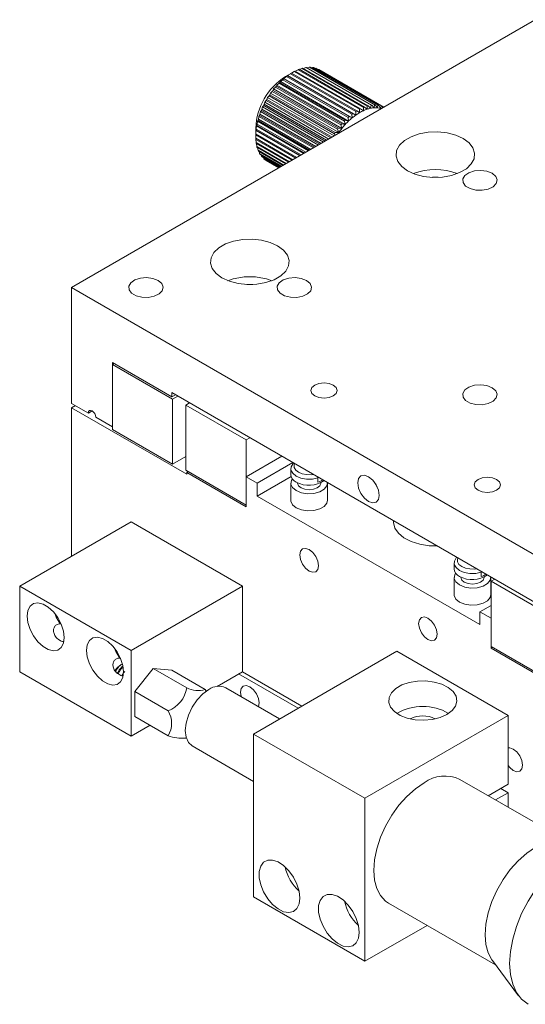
# Model space of a CAD drawing. Header units: millimetres. Extents: x 14895 to 15336, y 302 to 927.
# Tile 1 of 11: x 15055 to 15103, y 419 to 513. Entities that reach past the tile are written whole.
import ezdxf

# ---------------------------------------------------------------- set-up
doc = ezdxf.new("R2010")
doc.units = ezdxf.units.MM
doc.header["$LTSCALE"] = 0.3
doc.layers.add('标注', color=1, linetype='Continuous', lineweight=18)

# ---------------------------------------------------------------- blocks, each defined once
blk = doc.blocks.new('DA')
at = {"color": 7, "linetype": 'Continuous', "lineweight": 15}
for p, q in [((1690.348, 598.094), (1746.917, 630.751)), ((1711.278, 618.505), (1711.559, 618.663)), ((1711.559, 618.663), (1717.781, 615.071)), ((1711.651, 618.711), (1717.874, 615.119)), ((1711.664, 618.704), (1711.927, 618.837)), ((1711.927, 618.837), (1718.15, 615.245)), ((1712.019, 618.873), (1718.241, 615.281)), ((1712.049, 618.855), (1712.29, 618.963)), ((1712.29, 618.963), (1718.513, 615.371)), ((1712.38, 618.987), (1718.602, 615.395)), ((1712.43, 618.958), (1712.643, 619.04)), ((1712.643, 619.04), (1718.866, 615.448)), ((1712.73, 619.052), (1718.953, 615.46)), ((1712.803, 619.01), (1712.984, 619.068)), ((1712.984, 619.068), (1719.206, 615.476)), ((1713.066, 619.067), (1719.289, 615.475)), ((1713.167, 619.009), (1713.306, 619.046)), ((1713.306, 619.046), (1719.529, 615.453)), ((1713.384, 619.032), (1719.607, 615.44)), ((1713.517, 618.956), (1713.609, 618.973)), ((1713.609, 618.973), (1719.831, 615.381)), ((1713.681, 618.948), (1719.903, 615.355)), ((1713.853, 618.848), (1713.887, 618.852)), ((1713.887, 618.852), (1720.096, 615.268)), ((1720.097, 615.268), (1713.92, 618.834)), ((1710.196, 617.628), (1710.23, 617.707)), ((1710.23, 617.707), (1710.46, 617.879)), ((1710.23, 617.707), (1716.735, 613.952)), ((1710.46, 617.879), (1716.683, 614.287)), ((1710.55, 617.958), (1710.573, 618.012)), ((1710.55, 617.958), (1716.772, 614.366)), ((1710.573, 618.012), (1710.821, 618.182)), ((1710.573, 618.012), (1717.078, 614.256)), ((1711.278, 618.505), (1710.712, 618.178)), ((1710.821, 618.182), (1717.044, 614.589)), ((1710.913, 618.251), (1710.924, 618.278)), ((1710.913, 618.251), (1717.135, 614.659)), ((1710.924, 618.278), (1711.189, 618.444)), ((1710.924, 618.278), (1717.429, 614.523)), ((1711.189, 618.444), (1717.411, 614.852)), ((1711.281, 618.503), (1711.278, 618.505)), ((1711.281, 618.503), (1717.504, 614.911)), ((1709.283, 616.604), (1709.456, 616.764)), ((1709.456, 616.764), (1715.678, 613.172)), ((1709.533, 616.867), (1709.581, 617)), ((1709.533, 616.867), (1715.756, 613.275)), ((1709.581, 617), (1709.774, 617.166)), ((1709.581, 617), (1716.087, 613.244)), ((1709.774, 617.166), (1715.996, 613.574)), ((1709.856, 617.263), (1709.898, 617.369)), ((1709.856, 617.263), (1716.079, 613.67)), ((1709.898, 617.369), (1710.11, 617.539)), ((1709.898, 617.369), (1716.403, 613.613)), ((1710.11, 617.539), (1716.332, 613.947)), ((1710.196, 617.628), (1716.419, 614.035)), ((1708.756, 615.752), (1708.887, 615.89)), ((1708.887, 615.89), (1715.031, 612.344)), ((1708.953, 616.004), (1709.007, 616.187)), ((1708.953, 616.004), (1715.162, 612.419)), ((1709.007, 616.187), (1709.159, 616.337)), ((1709.007, 616.187), (1715.348, 612.527)), ((1709.159, 616.337), (1715.382, 612.745)), ((1709.231, 616.446), (1709.283, 616.604)), ((1709.231, 616.446), (1715.454, 612.854)), ((1709.283, 616.604), (1715.789, 612.849)), ((1708.339, 614.848), (1708.43, 614.956)), ((1708.43, 614.956), (1713.993, 611.744)), ((1708.48, 615.075), (1708.533, 615.304)), ((1708.48, 615.075), (1714.121, 611.818)), ((1708.533, 615.304), (1708.643, 615.428)), ((1708.533, 615.304), (1714.346, 611.948)), ((1708.643, 615.428), (1714.509, 612.042)), ((1708.702, 615.545), (1708.756, 615.752)), ((1708.702, 615.545), (1714.639, 612.117)), ((1708.756, 615.752), (1714.845, 612.236)), ((1717.784, 614.749), (1717.504, 614.911)), ((1717.781, 615.071), (1717.784, 614.749)), ((1718.139, 614.933), (1717.874, 615.119)), ((1718.15, 615.245), (1718.139, 614.933)), ((1718.49, 615.071), (1718.241, 615.281)), ((1718.513, 615.371), (1718.49, 615.071)), ((1718.833, 615.163), (1718.602, 615.395)), ((1718.866, 615.448), (1718.833, 615.163)), ((1719.164, 615.207), (1718.953, 615.46)), ((1719.206, 615.476), (1719.164, 615.207)), ((1719.481, 615.204), (1719.289, 615.475)), ((1719.529, 615.453), (1719.481, 615.204)), ((1719.779, 615.152), (1719.607, 615.44)), ((1719.831, 615.381), (1719.779, 615.152)), ((1719.981, 615.201), (1719.903, 615.355)), ((1708.017, 613.648), (1708.05, 613.933)), ((1708.05, 613.933), (1708.103, 614.002)), ((1708.05, 613.933), (1712.917, 611.123)), ((1708.103, 614.002), (1713.003, 611.173)), ((1708.136, 614.121), (1708.178, 614.389)), ((1708.136, 614.121), (1713.123, 611.242)), ((1708.178, 614.389), (1708.249, 614.479)), ((1708.178, 614.389), (1713.376, 611.388)), ((1708.249, 614.479), (1713.489, 611.454)), ((1708.291, 614.598), (1708.339, 614.848)), ((1708.291, 614.598), (1713.614, 611.526)), ((1708.339, 614.848), (1713.854, 611.664)), ((1716.332, 613.947), (1716.403, 613.613)), ((1716.735, 613.952), (1716.419, 614.035)), ((1716.683, 614.287), (1716.735, 613.952)), ((1717.078, 614.256), (1716.772, 614.366)), ((1717.044, 614.589), (1717.078, 614.256)), ((1717.429, 614.523), (1717.135, 614.659)), ((1717.411, 614.852), (1717.429, 614.523)), ((1707.884, 613.279), (1707.884, 612.626)), ((1707.892, 612.734), (1707.903, 613.046)), ((1707.903, 613.046), (1707.921, 613.069)), ((1707.903, 613.046), (1712.076, 610.637)), ((1707.921, 613.069), (1712.105, 610.654)), ((1707.935, 613.184), (1707.959, 613.484)), ((1707.935, 613.184), (1712.211, 610.716)), ((1707.959, 613.484), (1707.993, 613.53)), ((1707.959, 613.484), (1712.482, 610.872)), ((1707.993, 613.53), (1712.54, 610.905)), ((1708.017, 613.648), (1712.653, 610.971)), ((1715.678, 613.172), (1715.789, 612.849)), ((1716.087, 613.244), (1715.756, 613.275)), ((1715.996, 613.574), (1716.087, 613.244)), ((1716.403, 613.613), (1716.079, 613.67)), ((1707.884, 612.626), (1711.702, 610.422)), ((1707.884, 612.626), (1707.887, 612.624)), ((1707.887, 612.304), (1707.884, 612.626)), ((1707.887, 612.624), (1711.702, 610.422)), ((1707.887, 612.304), (1711.425, 610.262)), ((1707.892, 612.734), (1711.8, 610.478)), ((1707.892, 612.2), (1711.337, 610.211)), ((1707.921, 611.898), (1707.905, 612.192)), ((1715.382, 612.745), (1715.449, 612.585)), ((1715.789, 612.849), (1715.454, 612.854)), ((1707.921, 611.898), (1711.09, 610.069)), ((1707.935, 611.801), (1711.013, 610.024)), ((1707.993, 611.521), (1707.966, 611.783)), ((1707.993, 611.521), (1710.799, 609.901)), ((1708.017, 611.431), (1710.734, 609.863)), ((1708.103, 611.176), (1708.067, 611.402)), ((1708.103, 611.176), (1710.555, 609.76)), ((1708.136, 611.095), (1710.502, 609.729)), ((1708.249, 610.867), (1708.209, 611.053)), ((1708.249, 610.867), (1710.361, 609.648)), ((1708.291, 610.796), (1710.321, 609.625)), ((1708.43, 610.599), (1708.391, 610.738)), ((1708.43, 610.599), (1710.219, 609.566)), ((1708.48, 610.538), (1710.192, 609.55)), ((1708.643, 610.373), (1708.613, 610.462)), ((1708.643, 610.373), (1710.131, 609.515)), ((1708.702, 610.324), (1710.117, 609.507)), ((1708.887, 610.193), (1708.874, 610.224)), ((1708.887, 610.193), (1710.096, 609.495)), ((1708.92, 610.173), (1710.096, 609.495)), ((1690.348, 587.071), (1690.348, 598.094)), ((1690.348, 598.094), (1746.917, 565.438)), ((1694.237, 590.95), (1699.894, 587.684)), ((1694.237, 584.826), (1694.237, 590.95)), ((1694.237, 590.787), (1694.379, 590.868)), ((1699.965, 587.48), (1694.237, 590.787)), ((1694.237, 590.787), (1694.237, 584.581)), ((1699.894, 588.093), (1737.371, 566.458)), ((1699.894, 587.684), (1699.894, 588.093)), ((1699.894, 587.684), (1700.248, 587.889)), ((1699.965, 587.48), (1700.46, 587.766)), ((1691.939, 586.153), (1690.348, 587.071)), ((1690.702, 586.867), (1690.348, 586.663)), ((1699.965, 581.275), (1699.965, 587.48)), ((1701.238, 586.909), (1701.591, 587.113)), ((1706.965, 583.602), (1701.238, 586.909)), ((1701.238, 586.909), (1701.238, 580.703)), ((1690.348, 586.663), (1690.348, 572.538)), ((1690.348, 586.663), (1701.308, 580.336)), ((1691.939, 586.153), (1692.293, 586.357)), ((1694.237, 584.826), (1692.646, 585.745)), ((1694.237, 584.581), (1699.965, 581.275)), ((1706.965, 583.602), (1707.319, 583.807)), ((1706.965, 577.397), (1706.965, 583.602)), ((1699.965, 581.275), (1701.238, 582.009)), ((1710.36, 582.051), (1706.965, 580.091)), ((1711.42, 581.439), (1708.026, 579.479)), ((1711.436, 581.348), (1711.511, 581.386)), ((1701.238, 580.703), (1706.965, 577.397)), ((1701.45, 580.581), (1701.308, 580.499)), ((1701.308, 580.336), (1701.308, 580.499)), ((1701.308, 580.499), (1706.965, 577.233)), ((1711.226, 580.867), (1711.226, 580.296)), ((1706.965, 577.233), (1706.965, 580.091)), ((1706.965, 580.091), (1708.026, 579.479)), ((1711.253, 580.117), (1708.026, 578.254)), ((1708.026, 579.479), (1708.026, 578.254)), ((1711.226, 579.479), (1711.226, 577.846)), ((1711.876, 579.51), (1711.876, 579.479)), ((1713.733, 580.104), (1713.808, 579.979)), ((1713.808, 579.57), (1713.808, 579.979)), ((1714.076, 579.479), (1714.076, 579.51)), ((1714.726, 577.846), (1714.726, 579.479)), ((1708.026, 578.254), (1729.239, 566.008)), ((1696.005, 575.804), (1685.398, 569.681)), ((1696.005, 575.804), (1706.612, 569.681)), ((1726.782, 571.887), (1726.782, 571.315)), ((1726.992, 572.367), (1727.067, 572.406)), ((1729.289, 571.123), (1729.364, 570.998)), ((1729.364, 570.59), (1729.364, 570.998)), ((1726.782, 570.499), (1726.782, 568.866)), ((1727.432, 570.529), (1727.432, 570.499)), ((1729.632, 570.499), (1729.632, 570.529)), ((1730.282, 568.866), (1730.282, 570.499)), ((1730.3, 570.132), (1730.653, 570.336)), ((1736.027, 566.825), (1730.3, 570.132)), ((1730.3, 570.132), (1730.3, 563.926)), ((1685.398, 569.681), (1696.005, 563.557)), ((1685.398, 569.681), (1685.398, 561.515)), ((1706.612, 569.681), (1696.005, 563.557)), ((1706.612, 561.515), (1706.612, 569.681)), ((1730.3, 567.845), (1729.239, 567.233)), ((1729.239, 566.008), (1729.239, 567.233)), ((1729.239, 567.233), (1730.3, 566.621)), ((1730.3, 566.621), (1730.3, 563.763)), ((1689.27, 566.094), (1689.363, 566.04)), ((1696.005, 563.557), (1696.005, 555.392)), ((1721.319, 563.476), (1707.672, 555.598)), ((1731.926, 557.353), (1721.319, 563.476)), ((1730.3, 563.926), (1736.027, 560.62)), ((1730.441, 563.844), (1730.3, 563.763)), ((1730.3, 563.763), (1735.956, 560.497)), ((1694.927, 562.829), (1695.02, 562.775)), ((1685.398, 561.515), (1696.005, 555.392)), ((1695.165, 562.255), (1694.944, 562.128)), ((1698.126, 561.832), (1696.358, 559.633)), ((1698.126, 561.832), (1701.308, 559.995)), ((1699.894, 561.674), (1698.126, 561.832)), ((1699.894, 561.674), (1703.076, 559.837)), ((1704.219, 560.134), (1706.612, 561.515)), ((1706.611, 561.515), (1712.267, 558.25)), ((1706.258, 561.311), (1711.913, 558.046)), ((1696.358, 559.633), (1699.54, 557.796)), ((1696.358, 559.633), (1696.358, 557.275)), ((1703.076, 559.837), (1703.151, 559.662)), ((1710.164, 557.036), (1705.029, 560.001)), ((1696.358, 557.275), (1699.54, 555.439)), ((1731.926, 557.353), (1718.279, 549.475)), ((1731.926, 550.821), (1731.926, 557.353)), ((1696.005, 555.392), (1697.813, 556.436)), ((1718.279, 549.475), (1707.672, 555.598)), ((1707.672, 555.598), (1707.672, 540.084)), ((1701.83, 554.458), (1707.672, 551.085)), ((1737.527, 545.397), (1727.335, 551.281)), ((1731.926, 550.821), (1730.029, 549.726)), ((1731.219, 550.412), (1731.926, 550.004)), ((1718.279, 549.475), (1718.279, 533.96)), ((1730.736, 549.317), (1731.926, 550.004)), ((1731.926, 548.631), (1731.926, 550.004)), ((1718.279, 533.96), (1707.672, 540.084)), ((1720.536, 539.502), (1730.728, 533.619)), ((1718.279, 533.96), (1724.207, 537.383)), ((1730.425, 534.024), (1732.931, 530.672))]:
    blk.add_line(p, q, dxfattribs=at)
at = {"color": 7, "linetype": 'Continuous', "lineweight": 15, "flags": 128}
for points in [[(1727.648, 612.28), (1726.936, 612.601), (1726.112, 612.816), (1725.223, 612.91), (1724.32, 612.878), (1723.457, 612.723), (1722.684, 612.453), (1722.044, 612.084), (1721.577, 611.637), (1721.308, 611.139), (1721.253, 610.618), (1721.416, 610.105), (1721.787, 609.629), (1722.345, 609.218), (1723.056, 608.896), (1723.881, 608.682), (1724.77, 608.588), (1725.672, 608.619), (1726.535, 608.775), (1727.309, 609.045), (1727.948, 609.414), (1728.416, 609.86), (1728.685, 610.359), (1728.739, 610.88), (1728.577, 611.393), (1728.206, 611.869), (1727.648, 612.28)], [(1730.406, 608.973), (1729.905, 609.171), (1729.315, 609.251), (1728.715, 609.203), (1728.185, 609.032), (1727.797, 608.763), (1727.605, 608.431), (1727.633, 608.082), (1727.878, 607.761), (1728.306, 607.514), (1728.861, 607.372), (1729.467, 607.356), (1730.042, 607.467), (1730.508, 607.691), (1730.803, 607.997), (1730.887, 608.344), (1730.748, 608.684), (1730.406, 608.973)], [(1725.278, 608.59), (1724.818, 608.596), (1724.715, 608.59)], [(1709.97, 602.074), (1709.259, 602.396), (1708.434, 602.611), (1707.545, 602.705), (1706.643, 602.673), (1705.78, 602.518), (1705.006, 602.248), (1704.367, 601.879), (1703.899, 601.432), (1703.63, 600.934), (1703.575, 600.413), (1703.738, 599.9), (1704.109, 599.424), (1704.667, 599.013), (1705.379, 598.691), (1706.203, 598.477), (1707.092, 598.383), (1707.995, 598.414), (1708.858, 598.57), (1709.631, 598.84), (1710.271, 599.209), (1710.738, 599.655), (1711.007, 600.153), (1711.062, 600.674), (1710.899, 601.188), (1710.528, 601.664), (1709.97, 602.074)], [(1698.586, 598.768), (1698.086, 598.966), (1697.495, 599.046), (1696.895, 598.998), (1696.365, 598.827), (1695.978, 598.558), (1695.785, 598.226), (1695.813, 597.876), (1696.058, 597.556), (1696.487, 597.309), (1697.041, 597.167), (1697.647, 597.151), (1698.222, 597.262), (1698.689, 597.486), (1698.984, 597.792), (1699.067, 598.138), (1698.929, 598.479), (1698.586, 598.768)], [(1712.728, 598.768), (1712.228, 598.966), (1711.637, 599.046), (1711.037, 598.998), (1710.507, 598.827), (1710.12, 598.558), (1709.927, 598.226), (1709.955, 597.876), (1710.2, 597.556), (1710.629, 597.309), (1711.184, 597.167), (1711.789, 597.151), (1712.364, 597.262), (1712.831, 597.486), (1713.126, 597.792), (1713.21, 598.138), (1713.071, 598.479), (1712.728, 598.768)], [(1707.6, 598.385), (1707.14, 598.39), (1707.037, 598.385)], [(1715.274, 588.808), (1714.868, 588.964), (1714.39, 589.019), (1713.911, 588.964), (1713.506, 588.808), (1713.235, 588.574), (1713.14, 588.298), (1713.235, 588.021), (1713.506, 587.787), (1713.911, 587.631), (1714.39, 587.576), (1714.868, 587.631), (1715.274, 587.787), (1715.545, 588.021), (1715.64, 588.298), (1715.545, 588.574), (1715.274, 588.808)], [(1730.406, 588.563), (1729.905, 588.761), (1729.315, 588.841), (1728.715, 588.793), (1728.185, 588.622), (1727.797, 588.353), (1727.605, 588.021), (1727.633, 587.671), (1727.878, 587.351), (1728.306, 587.104), (1728.861, 586.962), (1729.467, 586.946), (1730.042, 587.057), (1730.508, 587.281), (1730.803, 587.587), (1730.887, 587.933), (1730.748, 588.274), (1730.406, 588.563)], [(1691.939, 586.153), (1691.966, 586.293), (1692.043, 586.382), (1692.157, 586.404), (1692.293, 586.357), (1692.428, 586.248), (1692.543, 586.093), (1692.619, 585.916), (1692.646, 585.745)], [(1713.808, 579.979), (1713.281, 579.872), (1712.723, 579.868), (1712.191, 579.964), (1711.738, 580.153), (1711.411, 580.414), (1711.244, 580.721), (1711.252, 581.043), (1711.436, 581.348)], [(1711.583, 581.345), (1711.537, 581.22), (1711.548, 580.966), (1711.69, 580.725), (1711.95, 580.52), (1712.305, 580.37), (1712.722, 580.288), (1713.162, 580.282), (1713.379, 580.308)], [(1717.607, 579.5), (1717.685, 579.908), (1717.907, 580.164), (1718.24, 580.229), (1718.632, 580.092), (1719.025, 579.776), (1719.357, 579.327), (1719.58, 578.815), (1719.658, 578.317), (1719.58, 577.908), (1719.357, 577.653), (1719.025, 577.588), (1718.632, 577.724), (1718.24, 578.041), (1717.907, 578.49), (1717.685, 579.002), (1717.607, 579.5)], [(1714.723, 579.532), (1714.666, 579.218), (1714.409, 578.9), (1713.979, 578.652), (1713.428, 578.503), (1712.823, 578.473), (1712.236, 578.563), (1711.738, 578.765), (1711.389, 579.052), (1711.232, 579.391), (1711.285, 579.741), (1711.375, 579.887)], [(1711.876, 579.479), (1711.959, 579.236), (1712.198, 579.03), (1712.555, 578.892), (1712.976, 578.844), (1713.396, 578.892), (1713.753, 579.03), (1713.992, 579.236), (1714.076, 579.479)], [(1719.5, 579.039), (1719.322, 579.306), (1719.179, 579.594)], [(1730.83, 579.827), (1730.424, 579.984), (1729.946, 580.039), (1729.468, 579.984), (1729.062, 579.827), (1728.791, 579.593), (1728.696, 579.317), (1728.791, 579.041), (1729.062, 578.807), (1729.468, 578.65), (1729.946, 578.595), (1730.424, 578.65), (1730.83, 578.807), (1731.101, 579.041), (1731.196, 579.317), (1731.101, 579.593), (1730.83, 579.827)], [(1714.726, 577.846), (1714.666, 577.585), (1714.409, 577.267), (1713.979, 577.018), (1713.428, 576.87), (1712.823, 576.84), (1712.236, 576.93), (1711.738, 577.132), (1711.389, 577.419), (1711.232, 577.758), (1711.226, 577.846)], [(1721, 575.908), (1720.998, 575.738), (1721.133, 575.207), (1721.476, 574.709), (1722.008, 574.27), (1722.702, 573.913), (1723.519, 573.659), (1724.417, 573.52), (1725.175, 573.498)], [(1713.859, 571.62), (1713.792, 572.05), (1713.601, 572.492), (1713.314, 572.878), (1712.976, 573.151), (1712.637, 573.269), (1712.351, 573.213), (1712.159, 572.993), (1712.092, 572.641), (1712.159, 572.211), (1712.351, 571.77), (1712.637, 571.383), (1712.976, 571.11), (1713.314, 570.992), (1713.601, 571.048), (1713.792, 571.269), (1713.859, 571.62)], [(1729.364, 570.998), (1728.837, 570.892), (1728.279, 570.887), (1727.747, 570.984), (1727.294, 571.172), (1726.968, 571.434), (1726.8, 571.741), (1726.809, 572.063), (1726.992, 572.367)], [(1727.139, 572.365), (1727.094, 572.239), (1727.104, 571.985), (1727.246, 571.745), (1727.507, 571.54), (1727.861, 571.389), (1728.278, 571.308), (1728.718, 571.302), (1728.935, 571.328)], [(1730.279, 570.552), (1730.222, 570.237), (1729.965, 569.919), (1729.536, 569.671), (1728.985, 569.523), (1728.379, 569.492), (1727.792, 569.583), (1727.294, 569.784), (1726.946, 570.072), (1726.789, 570.411), (1726.841, 570.76), (1726.931, 570.907)], [(1727.432, 570.499), (1727.516, 570.256), (1727.754, 570.05), (1728.111, 569.912), (1728.532, 569.864), (1728.953, 569.912), (1729.31, 570.05), (1729.548, 570.256), (1729.632, 570.499)], [(1689.641, 564.782), (1689.569, 565.398), (1689.36, 566.047), (1689.031, 566.677), (1688.608, 567.235), (1688.125, 567.678), (1687.622, 567.968), (1687.139, 568.083), (1686.716, 568.013), (1686.386, 567.764), (1686.177, 567.356), (1686.105, 566.823), (1686.177, 566.206), (1686.386, 565.557), (1686.716, 564.928), (1687.139, 564.369), (1687.622, 563.927), (1688.125, 563.636), (1688.608, 563.521), (1689.031, 563.591), (1689.36, 563.84), (1689.569, 564.248), (1689.641, 564.782)], [(1730.282, 568.866), (1730.222, 568.604), (1729.965, 568.286), (1729.536, 568.038), (1728.985, 567.89), (1728.379, 567.859), (1727.792, 567.95), (1727.294, 568.151), (1726.946, 568.439), (1726.789, 568.777), (1726.782, 568.866)], [(1688.732, 567.09), (1688.888, 566.731), (1689.27, 566.094)], [(1725.173, 565.089), (1725.106, 565.519), (1724.914, 565.96), (1724.627, 566.347), (1724.289, 566.62), (1723.951, 566.738), (1723.664, 566.682), (1723.473, 566.461), (1723.405, 566.11), (1723.473, 565.68), (1723.664, 565.238), (1723.951, 564.852), (1724.289, 564.579), (1724.627, 564.461), (1724.914, 564.517), (1725.106, 564.737), (1725.173, 565.089)], [(1695.298, 561.516), (1695.226, 562.132), (1695.017, 562.782), (1694.688, 563.411), (1694.264, 563.969), (1693.782, 564.412), (1693.278, 564.702), (1692.796, 564.817), (1692.372, 564.748), (1692.043, 564.499), (1691.834, 564.091), (1691.762, 563.557), (1691.834, 562.941), (1692.043, 562.291), (1692.372, 561.662), (1692.796, 561.104), (1693.278, 560.661), (1693.782, 560.371), (1694.264, 560.256), (1694.688, 560.326), (1695.017, 560.574), (1695.226, 560.982), (1695.298, 561.516)], [(1694.389, 563.825), (1694.544, 563.465), (1694.927, 562.829)], [(1694.462, 561.631), (1694.674, 561.91), (1694.944, 562.128)], [(1726.092, 557.455), (1726.592, 557.827), (1726.915, 558.258), (1727.043, 558.723), (1726.966, 559.191), (1726.69, 559.634), (1726.232, 560.023), (1725.621, 560.334), (1724.895, 560.547), (1724.1, 560.65), (1723.286, 560.635), (1722.504, 560.504), (1721.802, 560.264), (1721.226, 559.932), (1720.812, 559.527), (1720.584, 559.075), (1720.559, 558.605), (1720.736, 558.146), (1721.106, 557.727), (1721.645, 557.374), (1722.319, 557.11), (1723.085, 556.951), (1723.896, 556.907), (1724.701, 556.98), (1725.449, 557.167), (1726.092, 557.455)], [(1701.83, 554.458), (1701.83, 554.458), (1701.47, 554.792), (1701.244, 555.291), (1701.167, 555.923), (1701.244, 556.644), (1701.47, 557.405), (1701.83, 558.153), (1702.298, 558.839), (1702.844, 559.415), (1703.43, 559.842)], [(1708.137, 558.207), (1708.203, 558.555), (1708.135, 558.985), (1707.944, 559.426), (1707.657, 559.813), (1707.319, 560.086), (1706.98, 560.204), (1706.694, 560.148), (1706.502, 559.927), (1706.435, 559.576), (1706.5, 559.152)], [(1733.305, 552.638), (1733.238, 553.067), (1733.046, 553.509), (1732.759, 553.896), (1732.421, 554.169), (1732.083, 554.286), (1731.926, 554.279)], [(1731.926, 552.588), (1732.083, 552.4), (1732.421, 552.127), (1732.759, 552.01), (1733.046, 552.065), (1733.238, 552.286), (1733.305, 552.638)], [(1720.536, 539.502), (1720.252, 539.696), (1719.772, 540.211), (1719.417, 540.884), (1719.2, 541.694), (1719.127, 542.616), (1719.2, 543.622), (1719.417, 544.682), (1719.772, 545.764), (1720.252, 546.834), (1720.845, 547.861), (1721.531, 548.812), (1722.291, 549.66), (1723.101, 550.378), (1723.936, 550.944)], [(1730.425, 534.024), (1730.378, 534.088), (1730.024, 534.761), (1729.807, 535.571), (1729.734, 536.493), (1729.807, 537.499), (1730.024, 538.559), (1730.378, 539.641), (1730.859, 540.711), (1731.452, 541.738), (1732.138, 542.689), (1732.898, 543.537), (1733.707, 544.255), (1734.542, 544.821)], [(1733.828, 529.866), (1733.828, 529.866), (1733.215, 530.341), (1732.722, 530.985), (1732.362, 531.783), (1732.141, 532.715), (1732.067, 533.758), (1732.141, 534.886), (1732.362, 536.072), (1732.722, 537.287), (1733.215, 538.5), (1733.828, 539.682), (1734.545, 540.803), (1735.349, 541.836), (1736.22, 542.756), (1737.138, 543.54), (1738.078, 544.168)], [(1712.092, 539.982), (1712.02, 540.629), (1711.809, 541.312), (1711.474, 541.979), (1711.042, 542.582), (1710.543, 543.075), (1710.014, 543.421), (1709.496, 543.596), (1709.026, 543.586), (1708.639, 543.392), (1708.364, 543.029), (1708.221, 542.522), (1708.221, 541.911), (1708.364, 541.239), (1708.639, 540.558), (1709.026, 539.917), (1709.496, 539.365), (1710.014, 538.941), (1710.543, 538.678), (1711.042, 538.594), (1711.474, 538.697), (1711.809, 538.979), (1712.02, 539.418), (1712.092, 539.982)], [(1717.748, 536.716), (1717.676, 537.364), (1717.465, 538.046), (1717.131, 538.714), (1716.699, 539.316), (1716.2, 539.809), (1715.671, 540.156), (1715.153, 540.331), (1714.683, 540.321), (1714.296, 540.127), (1714.02, 539.763), (1713.878, 539.257), (1713.878, 538.645), (1714.02, 537.974), (1714.296, 537.292), (1714.683, 536.652), (1715.153, 536.099), (1715.671, 535.675), (1716.2, 535.412), (1716.699, 535.329), (1717.131, 535.432), (1717.465, 535.713), (1717.676, 536.152), (1717.748, 536.716)]]:
    blk.add_lwpolyline(points, dxfattribs=at)
at = {"color": 7, "linetype": 'Continuous', "lineweight": 15}
for centre, radius, start, end in [((1713.603, 614.82), 4.354, 116.64103, 118.01336), ((1713.325, 615.427), 3.685, 110.75843, 112.28979), ((1713.126, 616.023), 3.056, 104.12563, 105.86478), ((1713.026, 616.516), 2.553, 96.65347, 98.61458), ((1713.001, 616.909), 2.159, 88.26785, 90.46159), ((1713.025, 617.184), 1.883, 79.00573, 81.40855), ((1713.063, 617.336), 1.726, 69.04, 71.58162), ((1713.088, 617.392), 1.664, 58.69073, 61.29852), ((1713.984, 613.023), 6.105, 122.4062, 177.59915), ((1714.864, 613.002), 6.571, 131.04195, 132.08617), ((1714.426, 613.535), 5.881, 126.68077, 127.80207), ((1713.974, 614.18), 5.093, 121.9132, 123.14924), ((1716.12, 611.824), 8.296, 142.55653, 143.44949), ((1715.748, 612.125), 7.817, 138.90934, 139.83982), ((1715.339, 612.502), 7.261, 135.09407, 136.07054), ((1716.39, 611.635), 8.625, 149.56427, 150.43573), ((1716.354, 611.658), 8.583, 146.09155, 146.96414), ((1716.038, 611.796), 8.239, 156.54645, 157.44559), ((1716.35, 611.654), 8.581, 153.03708, 153.90982), ((1720.196, 610.587), 5.093, 121.9132, 123.14924), ((1719.826, 611.227), 4.354, 116.64103, 118.01336), ((1719.875, 611.137), 4.173, 114.586, 120.07065), ((1719.603, 611.734), 3.517, 108.45024, 114.5975), ((1719.547, 611.835), 3.685, 110.75843, 112.28979), ((1719.42, 612.283), 2.939, 101.53043, 108.46078), ((1719.348, 612.431), 3.056, 104.12563, 105.86478), ((1719.324, 612.756), 2.457, 93.72821, 101.53843), ((1719.248, 612.924), 2.553, 96.65347, 98.61458), ((1719.3, 613.131), 2.081, 85.00185, 93.72716), ((1719.223, 613.317), 2.159, 88.26785, 90.46159), ((1719.322, 613.397), 1.814, 75.4255, 84.98607), ((1719.248, 613.592), 1.883, 79.00573, 81.40855), ((1719.345, 613.496), 1.713, 72.59825, 75.32952), ((1719.286, 613.743), 1.726, 69.04, 71.58162), ((1715.114, 612.111), 7.261, 163.92762, 164.90408), ((1715.692, 611.928), 7.868, 160.16284, 161.08727), ((1721.561, 608.91), 7.261, 135.09407, 136.07054), ((1721.545, 608.907), 6.971, 133.63484, 137.53076), ((1721.087, 609.41), 6.571, 131.04195, 132.08617), ((1721.097, 609.379), 6.32, 129.48415, 133.64328), ((1720.648, 609.943), 5.881, 126.68077, 127.80207), ((1720.646, 609.926), 5.611, 124.99032, 129.49269), ((1720.229, 610.524), 4.882, 120.06022, 125.00011), ((1713.704, 612.392), 5.822, 172.19063, 173.32331), ((1714.435, 612.273), 6.563, 167.91346, 168.95902), ((1722.342, 608.232), 8.296, 142.55653, 143.44949), ((1722.287, 608.262), 7.954, 141.21961, 144.78676), ((1721.97, 608.533), 7.817, 138.90934, 139.83982), ((1721.956, 608.53), 7.528, 137.52408, 141.22481), ((1712.971, 612.455), 5.087, 176.84893, 178.08673), ((1712.233, 612.454), 4.349, 181.98115, 183.35522), ((1722.577, 608.066), 8.583, 146.09155, 146.96414), ((1722.501, 608.11), 8.217, 144.78001, 145.74002), ((1711.536, 612.387), 3.648, 187.69814, 189.24531), ((1710.952, 612.265), 3.051, 194.12658, 195.86863), ((1710.486, 612.109), 2.56, 201.38271, 203.33896), ((1710.134, 611.936), 2.167, 209.53416, 211.72006), ((1709.9, 611.772), 1.881, 218.58284, 220.98829), ((1709.788, 611.663), 1.724, 228.40445, 230.94883), ((1724.996, 603.363), 5.969, 69.47562, 110.52438), ((1707.319, 593.157), 5.969, 69.47533, 110.52463), ((1712.056, 580.351), 0.833, 183.79546, 247.52474), ((1712.964, 581.832), 2.562, 241.4287, 304.28937), ((1713.256, 581.406), 1.917, 286.73065, 302.35766), ((1727.613, 571.37), 0.833, 183.79546, 247.52474), ((1728.52, 572.851), 2.562, 241.42871, 304.28933), ((1728.812, 572.426), 1.917, 286.73065, 302.35766), ((1698.5, 560.442), 2.844, 291.46498, 350.94591), ((1702.376, 561.978), 2.252, 241.68644, 288.09444), ((1704.367, 558.538), 1.606, 65.6278, 125.68259), ((1697.628, 556.617), 2.246, 328.35048, 31.64952), ((1723.794, 553.393), 4.838, 59.40932, 120.5907), ((1723.794, 554.738), 2.585, 62.68094, 117.31905), ((1700.867, 558.785), 3.6, 248.37719, 275.53522), ((1725.917, 548.269), 3.329, 64.78108, 126.52936), ((1715.045, 543.932), 4.472, 192.62031, 227.37431), ((1720.702, 540.666), 4.472, 192.62031, 227.37432)]:
    blk.add_arc(centre, radius, start, end, dxfattribs=at)
for points, knots in [([(1689.591, 564.388), (1689.586, 564.388), (1689.43, 564.392), (1689.148, 564.545), (1688.807, 564.837), (1688.629, 565.222), (1688.613, 565.573), (1688.731, 565.855), (1688.946, 566.034), (1689.139, 566.089), (1689.249, 566.093), (1689.27, 566.094)], [0, 0, 0, 0, 0.005573, 0.175211, 0.373708, 0.527105, 0.649414, 0.772448, 0.878756, 0.977483, 1, 1, 1, 1]), ([(1695.248, 561.122), (1695.243, 561.123), (1695.087, 561.126), (1694.805, 561.279), (1694.464, 561.571), (1694.286, 561.956), (1694.27, 562.307), (1694.388, 562.589), (1694.603, 562.768), (1694.796, 562.823), (1694.906, 562.828), (1694.927, 562.829)], [0, 0, 0, 0, 0.005573, 0.175211, 0.373708, 0.527105, 0.649414, 0.772448, 0.878756, 0.977484, 1, 1, 1, 1]), ([(1694.531, 561.563), (1694.547, 561.595), (1694.629, 561.767), (1694.85, 562.011), (1695.06, 562.214), (1695.162, 562.253), (1695.165, 562.254)], [0, 0, 0, 0, 0.102804, 0.549727, 0.986716, 1, 1, 1, 1]), ([(1695.213, 562.05), (1695.159, 562.004), (1694.982, 561.853), (1694.799, 561.598), (1694.728, 561.402), (1694.722, 561.385)], [0, 0, 0, 0, 0.281515, 0.936142, 1, 1, 1, 1]), ([(1695.229, 561.949), (1695.196, 561.921), (1695.04, 561.784), (1694.873, 561.546), (1694.801, 561.343), (1694.792, 561.319)], [0, 0, 0, 0, 0.188277, 0.902544, 1, 1, 1, 1]), ([(1695.404, 561.55), (1695.311, 561.438), (1695.21, 561.316), (1695.156, 561.167), (1695.152, 561.155)], [0, 0, 0, 0, 0.9165349, 1, 1, 1, 1])]:
    blk.add_open_spline(points, degree=3, knots=knots, dxfattribs=at)

msp = doc.modelspace()

# ---------------------------------------------------------------- block references
at = {"layer": '标注'}
msp.add_blockref('DA', (13369.142, -110.758), dxfattribs=at)

doc.saveas('drawing.dxf')
